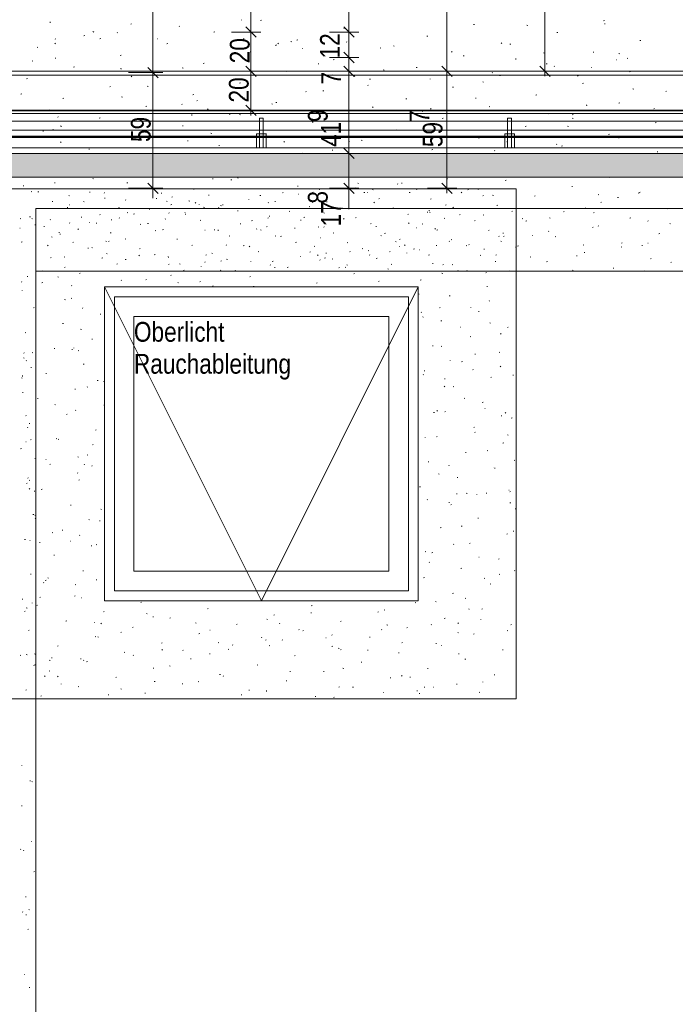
# Model space of a CAD drawing. Extents: x -743 to 300, y 62 to 1112.
# Tile 83 of 179: x -596 to -529, y 680 to 780. Entities that reach past the tile are written whole.
import ezdxf
from ezdxf.lldxf.tags import DXFTag

# ---------------------------------------------------------------- set-up
doc = ezdxf.new("R2010")
doc.units = 0
doc.layers.get('0').update_dxf_attribs({"lineweight": 13})
for name, color, linetype, lineweight, true_color in [('30 -35 Decken- 1 Konstruktion-Träger- Stahlbeton', 7, 'Continuous', 13, 0x33aa00), ('30 -36 Dächer- 1 Konstruktion', 7, 'Continuous', 35, 0x6666cc), ('30 -36 Dächer- 3 Dachbeläge', 7, 'Continuous', 15, 0x9999ff), ('30 -36 Dächer- 3 Dachbeläge Gründach', 9, 'Continuous', 9, 0x808080), ('30 -36 Dächer- 4 Dachbekleidungen', 7, 'Continuous', 9, 0xccccff), ('40 -43 Lüftungsanlagen - Entrauchung', 7, 'Continuous', 9, 0xd7f2ff), ('60- 61 allgemeine Ausstattung- 4 Terrassen', 9, 'Continuous', 9, 0x808080), ('70 -72 Beschriftung- 1 Beschriftung allgemein', 7, 'Continuous', 9, 0xff6633), ('70 -76 Bemaßung- 2 Allgemein', 9, 'Continuous', 5, 0x808080)]:
    doc.layers.add(name, color=color, linetype=linetype, lineweight=lineweight, true_color=true_color)
doc.layers.add('70 -71 Achsen- 1 Gebäudeachsen', color=7, linetype='STRICHPUNKT2-A06CPV7LL0', lineweight=18)
doc.layers.add('70 -73 Bauteildarst.- 2 verdeckt 0.15', color=7, linetype='grob-A06CPV7GL0', lineweight=15)
doc.styles.get("Standard").update_dxf_attribs({"font": 'ARIALN.TTF'})
tags = doc.linetypes.add('grob-A06CPV7GL0', pattern=[14, 3, -8, 3]).pattern_tags.tags
tags[8:9] = [DXFTag(74, 4), DXFTag(75, 0), DXFTag(340, '0'), DXFTag(46, 0.0), DXFTag(50, 0.0), DXFTag(44, 0.0), DXFTag(45, 0.0)]
tags[6:7] = [DXFTag(74, 4), DXFTag(75, 0), DXFTag(340, '0'), DXFTag(46, 0.0), DXFTag(50, 0.0), DXFTag(44, 0.0), DXFTag(45, 0.0)]
tags[4:5] = [DXFTag(74, 4), DXFTag(75, 0), DXFTag(340, '0'), DXFTag(46, 0.0), DXFTag(50, 0.0), DXFTag(44, 0.0), DXFTag(45, 0.0)]
tags = doc.linetypes.add('STRICHPUNKT2-A06CPV7LL0', pattern=[12.7, 6.35, -3.175, 0, -3.175]).pattern_tags.tags
tags[10:11] = [DXFTag(74, 4), DXFTag(75, 0), DXFTag(340, '0'), DXFTag(46, 0.0), DXFTag(50, 0.0), DXFTag(44, 0.0), DXFTag(45, 0.0)]
tags[8:9] = [DXFTag(74, 4), DXFTag(75, 0), DXFTag(340, '0'), DXFTag(46, 0.0), DXFTag(50, 0.0), DXFTag(44, 0.0), DXFTag(45, 0.0)]
tags[6:7] = [DXFTag(74, 4), DXFTag(75, 0), DXFTag(340, '0'), DXFTag(46, 0.0), DXFTag(50, 0.0), DXFTag(44, 0.0), DXFTag(45, 0.0)]
tags[4:5] = [DXFTag(74, 4), DXFTag(75, 0), DXFTag(340, '0'), DXFTag(46, 0.0), DXFTag(50, 0.0), DXFTag(44, 0.0), DXFTag(45, 0.0)]

# ---------------------------------------------------------------- blocks, each defined once
blk = doc.blocks.new('Referenz-A06CPV7ML0')
at = {"layer": '30 -35 Decken- 1 Konstruktion-Träger- Stahlbeton', "color": 0, "linetype": 'grob-A06CPV7GL0', "lineweight": -2, "ltscale": 0.13}
for p, q in [((-604.85, 774.51), (-460.85, 774.51)), ((-604.85, 770.91), (-460.85, 770.91))]:
    blk.add_line(p, q, dxfattribs=at)
at = {"layer": '30 -36 Dächer- 1 Konstruktion', "color": 0, "linetype": 'Continuous', "ltscale": 0.35}
blk.add_line((76.46, 770.91), (-608.85, 770.91), dxfattribs=at)
at = {"layer": '30 -36 Dächer- 1 Konstruktion', "color": 0, "lineweight": 25}
for p, q in [((-608.85, 770.91), (76.46, 770.91)), ((76.46, 770.91), (-608.85, 770.91)), ((76.46, 770.91), (-608.85, 770.91))]:
    blk.add_line(p, q, dxfattribs=at)
at = {"layer": '30 -36 Dächer- 1 Konstruktion', "color": 0, "lineweight": 5}
for p, q in [((-608.85, 770.91), (76.46, 770.91)), ((76.46, 770.91), (-608.85, 770.91)), ((76.46, 770.91), (-608.85, 770.91))]:
    blk.add_line(p, q, dxfattribs=at)
at = {"layer": '30 -36 Dächer- 1 Konstruktion', "color": 0, "lineweight": -2}
for p, q in [((-608.85, 770.91), (76.46, 770.91)), ((76.46, 770.91), (-608.85, 770.91)), ((76.46, 770.91), (-608.85, 770.91))]:
    blk.add_line(p, q, dxfattribs=at)
at = {"layer": '30 -36 Dächer- 1 Konstruktion', "color": 0}
blk.add_line((76.46, 770.91), (-608.85, 770.91), dxfattribs=at)
at = {"layer": '30 -36 Dächer- 3 Dachbeläge', "color": 0, "linetype": 'Continuous', "ltscale": 0.15}
for p, q in [((76.46, 766.51), (-606.85, 766.51)), ((-603.05, 764.11), (76.46, 764.11))]:
    blk.add_line(p, q, dxfattribs=at)
at = {"layer": '30 -36 Dächer- 3 Dachbeläge', "color": 0, "lineweight": 9}
for p, q in [((-603.05, 764.11), (76.46, 764.11)), ((-595.16, 763.22), (-595.08, 763.24)), ((-591.91, 763.5), (-591.92, 763.57)), ((-588.06, 763.97), (-587.99, 763.94)), ((-584.56, 763.52), (-584.48, 763.54)), ((-575.79, 763.89), (-575.8, 763.97)), ((-573.95, 763.83), (-573.87, 763.85)), ((-573.27, 764.05), (-573.2, 764.02)), ((-567.17, 763.18), (-567.09, 763.2)), ((-561.01, 763.48), (-560.94, 763.45)), ((-556.92, 763.4), (-556.95, 763.42)), ((-556.56, 763.48), (-556.48, 763.5)), ((-551.86, 763.91), (-551.88, 763.94)), ((-545.96, 763.78), (-545.88, 763.8)), ((-539.17, 763.14), (-539.09, 763.15)), ((-535.35, 764.09), (-535.27, 764.11)), ((-594.28, 762.64), (-594.34, 762.6)), ((-593.64, 762.6), (-593.56, 762.62)), ((-590.5, 762.25), (-590.43, 762.22)), ((-588.38, 762.57), (-588.3, 762.59)), ((-586.85, 762.54), (-586.9, 762.48)), ((-583.03, 762.91), (-583.01, 762.91)), ((-581.05, 762.44), (-581.05, 762.51)), ((-577.77, 762.87), (-577.69, 762.89)), ((-576.25, 762.26), (-576.17, 762.28)), ((-570.99, 762.23), (-570.91, 762.24)), ((-568.63, 762.56), (-568.69, 762.5)), ((-567.05, 762.36), (-567.08, 762.39)), ((-565.64, 762.56), (-565.57, 762.58)), ((-564.93, 762.83), (-564.94, 762.9)), ((-561.99, 762.88), (-562.01, 762.91)), ((-561.28, 763.01), (-561.2, 762.98)), ((-560.38, 762.53), (-560.3, 762.55)), ((-560, 762.53), (-560.02, 762.56)), ((-559.51, 762.86), (-559.44, 762.83)), ((-555.76, 762.56), (-555.68, 762.54)), ((-555.04, 762.86), (-554.96, 762.88)), ((-550.41, 762.58), (-550.47, 762.52)), ((-549.78, 762.83), (-549.7, 762.85)), ((-548.75, 762.9), (-548.67, 762.87)), ((-548.25, 762.21), (-548.18, 762.23)), ((-547.25, 762.28), (-547.17, 762.25)), ((-542.99, 762.18), (-542.91, 762.2)), ((-536.48, 762.33), (-536.41, 762.3)), ((-532.39, 762.49), (-532.31, 762.51)), ((-532.2, 762.59), (-532.25, 762.54)), ((-592.2, 761.62), (-592.12, 761.64)), ((-590.46, 761.28), (-590.43, 761.28)), ((-589, 761.63), (-588.93, 761.6)), ((-586.85, 761.95), (-586.78, 761.97)), ((-584.71, 761.78), (-584.69, 761.75)), ((-581.59, 761.92), (-581.51, 761.94)), ((-580.53, 761.66), (-580.46, 761.64)), ((-580.07, 761.3), (-579.99, 761.32)), ((-579.93, 762.11), (-580, 762.06)), ((-578.24, 761.68), (-578.16, 761.65)), ((-577.53, 761.53), (-577.59, 761.47)), ((-577.18, 761.32), (-577.21, 761.35)), ((-575.01, 761.22), (-574.93, 761.2)), ((-574.81, 761.27), (-574.73, 761.29)), ((-572.12, 761.84), (-572.14, 761.87)), ((-570.13, 761.49), (-570.15, 761.52)), ((-569.46, 761.61), (-569.39, 761.63)), ((-565.59, 761.57), (-565.65, 761.53)), ((-565.06, 762.01), (-565.09, 762.04)), ((-564.2, 761.58), (-564.12, 761.6)), ((-559.31, 761.55), (-559.37, 761.49)), ((-558.86, 761.91), (-558.78, 761.93)), ((-553.6, 761.88), (-553.52, 761.9)), ((-552.07, 761.26), (-552, 761.28)), ((-546.81, 761.23), (-546.73, 761.25)), ((-536.21, 761.53), (-536.13, 761.55)), ((-534.5, 762.05), (-534.42, 762.02)), ((-590.67, 761), (-590.6, 761.02)), ((-587.31, 760.28), (-587.34, 760.31)), ((-585.41, 760.97), (-585.33, 760.99)), ((-584.46, 760.51), (-584.53, 760.46)), ((-583.89, 760.35), (-583.81, 760.37)), ((-582.25, 760.8), (-582.27, 760.83)), ((-580.26, 760.45), (-580.28, 760.48)), ((-578.65, 760.5), (-578.62, 760.5)), ((-578.63, 760.32), (-578.55, 760.34)), ((-576.74, 761.06), (-576.66, 761.03)), ((-575.19, 760.97), (-575.22, 761)), ((-573.28, 760.66), (-573.21, 760.67)), ((-570.01, 760.11), (-570.02, 760.18)), ((-568.02, 760.62), (-567.94, 760.64)), ((-565.97, 761.1), (-565.9, 761.07)), ((-564.47, 760.48), (-564.4, 760.45)), ((-562.68, 760.96), (-562.6, 760.98)), ((-557.42, 760.93), (-557.34, 760.95)), ((-555.89, 760.31), (-555.82, 760.33)), ((-553.9, 760.5), (-553.9, 760.57)), ((-553.75, 760.71), (-553.67, 760.68)), ((-553.71, 760.53), (-553.64, 760.5)), ((-551.24, 761.04), (-551.31, 760.99)), ((-550.63, 760.28), (-550.55, 760.3)), ((-548.23, 760.26), (-548.15, 760.24)), ((-545.29, 760.61), (-545.21, 760.63)), ((-540.03, 760.58), (-539.95, 760.6)), ((-537.78, 760.89), (-537.79, 760.97)), ((-536.9, 760.5), (-536.96, 760.46)), ((-529.42, 760.88), (-529.34, 760.9)), ((-595.46, 759.88), (-595.39, 759.85)), ((-594.49, 760.05), (-594.42, 760.07)), ((-594.26, 759.88), (-594.19, 759.86)), ((-593.96, 759.26), (-593.89, 759.23)), ((-592.38, 759.76), (-592.4, 759.79)), ((-590.39, 759.41), (-590.41, 759.44)), ((-589.23, 760.02), (-589.15, 760.04)), ((-588.43, 759.47), (-588.4, 759.47)), ((-587.71, 759.4), (-587.63, 759.42)), ((-586.13, 759.72), (-586.13, 759.79)), ((-585.32, 759.93), (-585.35, 759.96)), ((-583.2, 759.3), (-583.13, 759.27)), ((-582.45, 759.37), (-582.37, 759.39)), ((-580.62, 759.86), (-580.67, 759.81)), ((-577.1, 759.7), (-577.03, 759.72)), ((-573, 759.36), (-572.93, 759.34)), ((-571.84, 759.67), (-571.76, 759.69)), ((-570.12, 759.97), (-570.18, 759.93)), ((-566.84, 759.72), (-566.8, 759.72)), ((-566.5, 760.01), (-566.42, 760.03)), ((-562.4, 759.88), (-562.46, 759.83)), ((-561.24, 759.97), (-561.16, 759.99)), ((-559.71, 759.36), (-559.64, 759.38)), ((-555.77, 759.44), (-555.84, 759.39)), ((-554.45, 759.33), (-554.37, 759.34)), ((-552.21, 759.91), (-552.14, 759.88)), ((-549.11, 759.66), (-549.03, 759.68)), ((-544.18, 759.9), (-544.24, 759.85)), ((-543.85, 759.63), (-543.77, 759.65)), ((-541.45, 759.95), (-541.37, 759.93)), ((-533.24, 759.93), (-533.16, 759.95)), ((-531.39, 759.62), (-531.42, 759.65)), ((-529.18, 759.38), (-529.11, 759.35)), ((-595.45, 758.89), (-595.48, 758.92)), ((-593.05, 759.06), (-592.97, 759.08)), ((-591.53, 758.45), (-591.45, 758.47)), ((-591.38, 758.26), (-591.39, 758.33)), ((-589.52, 758.83), (-589.58, 758.78)), ((-586.27, 758.42), (-586.19, 758.43)), ((-581.7, 758.68), (-581.63, 758.65)), ((-580.92, 758.75), (-580.85, 758.77)), ((-576.62, 758.69), (-576.59, 758.69)), ((-575.66, 758.72), (-575.58, 758.74)), ((-575.26, 758.65), (-575.27, 758.72)), ((-571.3, 758.85), (-571.36, 758.8)), ((-570.94, 758.73), (-570.86, 758.7)), ((-570.32, 759.05), (-570.24, 759.07)), ((-567.48, 758.92), (-567.4, 758.9)), ((-565.06, 759.02), (-564.98, 759.04)), ((-564.46, 759.05), (-564.44, 759.02)), ((-563.53, 758.4), (-563.46, 758.42)), ((-559.15, 759.04), (-559.15, 759.11)), ((-558.67, 758.15), (-558.6, 758.12)), ((-558.27, 758.37), (-558.19, 758.39)), ((-555.03, 758.94), (-554.99, 758.94)), ((-553.08, 758.87), (-553.14, 758.82)), ((-552.93, 758.71), (-552.85, 758.73)), ((-547.67, 758.68), (-547.59, 758.7)), ((-546.22, 758.4), (-546.14, 758.38)), ((-543.22, 758.16), (-543.18, 758.16)), ((-541.52, 758.58), (-541.55, 758.61)), ((-537.06, 758.98), (-536.98, 759)), ((-536.46, 759.1), (-536.48, 759.13)), ((-530.28, 758.33), (-530.2, 758.35)), ((-595.35, 757.49), (-595.27, 757.51)), ((-592.6, 757.17), (-592.66, 757.11)), ((-592.26, 758.02), (-592.18, 758)), ((-590.09, 757.46), (-590.01, 757.48)), ((-586.73, 757.58), (-586.66, 757.55)), ((-586.38, 757.59), (-586.45, 757.55)), ((-584.74, 757.8), (-584.67, 757.82)), ((-579.48, 757.77), (-579.4, 757.79)), ((-577.96, 757.15), (-577.88, 757.17)), ((-574.39, 757.19), (-574.45, 757.13)), ((-574.14, 758.1), (-574.06, 758.12)), ((-572.7, 757.12), (-572.62, 757.14)), ((-569.43, 758.11), (-569.36, 758.08)), ((-568.88, 758.07), (-568.8, 758.09)), ((-567.35, 757.45), (-567.28, 757.47)), ((-564.81, 757.91), (-564.78, 757.91)), ((-562.09, 757.42), (-562.01, 757.44)), ((-557.17, 757.53), (-557.1, 757.5)), ((-556.75, 757.76), (-556.67, 757.77)), ((-556.17, 757.21), (-556.23, 757.15)), ((-553, 757.13), (-552.96, 757.13)), ((-551.65, 757.54), (-551.68, 757.57)), ((-551.49, 757.72), (-551.41, 757.74)), ((-549.66, 757.2), (-549.69, 757.23)), ((-546.59, 758.06), (-546.61, 758.09)), ((-546.41, 757.58), (-546.34, 757.55)), ((-546.14, 758.06), (-546.07, 758.08)), ((-540.88, 758.03), (-540.8, 758.05)), ((-537.95, 757.22), (-538.01, 757.17)), ((-534.1, 757.38), (-534.02, 757.4)), ((-532, 757.11), (-532, 757.18)), ((-531.41, 757.38), (-531.37, 757.38)), ((-593.91, 756.51), (-593.83, 756.53)), ((-588.56, 756.85), (-588.49, 756.86)), ((-588.16, 756.93), (-588.09, 756.9)), ((-586.66, 756.31), (-586.59, 756.28)), ((-583.29, 756.16), (-583.35, 756.1)), ((-583.3, 756.81), (-583.22, 756.83)), ((-581.78, 756.2), (-581.7, 756.22)), ((-576.52, 756.16), (-576.44, 756.18)), ((-575.9, 756.35), (-575.83, 756.32)), ((-572.04, 757.06), (-572.1, 757.01)), ((-571.17, 756.5), (-571.1, 756.52)), ((-565.91, 756.47), (-565.83, 756.49)), ((-565.47, 757.06), (-565.4, 757.04)), ((-565.07, 756.18), (-565.13, 756.12)), ((-564.23, 756.33), (-564.23, 756.4)), ((-561.78, 756.5), (-561.81, 756.53)), ((-560.57, 756.8), (-560.49, 756.82)), ((-559.95, 756.62), (-559.87, 756.6)), ((-559.79, 756.16), (-559.82, 756.19)), ((-557.69, 756.52), (-557.76, 756.48)), ((-556.72, 757.02), (-556.74, 757.05)), ((-556.01, 756.38), (-556, 756.35)), ((-555.31, 756.77), (-555.23, 756.79)), ((-554.73, 756.68), (-554.75, 756.71)), ((-553.78, 756.15), (-553.71, 756.17)), ((-549.96, 757.11), (-549.89, 757.13)), ((-548.52, 756.12), (-548.45, 756.14)), ((-548.11, 756.72), (-548.12, 756.79)), ((-546.85, 756.2), (-546.91, 756.14)), ((-544.91, 756.96), (-544.85, 756.93)), ((-544.7, 757.07), (-544.62, 757.09)), ((-537.92, 756.43), (-537.84, 756.44)), ((-534.15, 757.01), (-534.07, 756.98)), ((-592.38, 755.89), (-592.31, 755.91)), ((-590.91, 755.99), (-590.98, 755.95)), ((-587.12, 755.86), (-587.04, 755.88)), ((-585.6, 755.24), (-585.52, 755.26)), ((-584.73, 755.72), (-584.65, 755.7)), ((-580.34, 755.93), (-580.35, 756)), ((-580.34, 755.21), (-580.26, 755.23)), ((-579.2, 755.28), (-579.13, 755.25)), ((-576.57, 755.46), (-576.63, 755.41)), ((-574.99, 755.55), (-574.92, 755.57)), ((-574.4, 755.73), (-574.32, 755.7)), ((-571.91, 755.47), (-571.94, 755.5)), ((-569.92, 755.12), (-569.95, 755.15)), ((-569.73, 755.52), (-569.65, 755.53)), ((-566.85, 755.99), (-566.87, 756.01)), ((-564.86, 755.64), (-564.88, 755.67)), ((-564.39, 755.85), (-564.31, 755.87)), ((-563.64, 755.78), (-563.56, 755.75)), ((-562.13, 755.16), (-562.06, 755.13)), ((-559.13, 755.82), (-559.05, 755.84)), ((-557.6, 755.2), (-557.53, 755.22)), ((-553.36, 755.26), (-553.37, 755.33)), ((-552.34, 755.17), (-552.27, 755.19)), ((-551.37, 755.2), (-551.3, 755.18)), ((-547, 755.5), (-546.92, 755.52)), ((-543.35, 755.99), (-543.41, 755.94)), ((-541.74, 755.47), (-541.66, 755.49)), ((-538.69, 756.1), (-538.61, 756.08)), ((-531.13, 755.78), (-531.06, 755.8)), ((-529, 755.45), (-529.06, 755.41)), ((76.46, 754.51), (-593.85, 754.51)), ((-593.85, 754.51), (-593.85, 223.71)), ((-593.13, 754.55), (-593.05, 754.52)), ((-590.94, 754.91), (-590.86, 754.93)), ((-589.42, 754.29), (-589.34, 754.31)), ((-585.59, 754.47), (-585.6, 754.54)), ((-578.81, 754.59), (-578.74, 754.61)), ((-576.98, 754.95), (-577, 754.98)), ((-574.99, 754.6), (-575.01, 754.63)), ((-573.55, 754.56), (-573.47, 754.58)), ((-569.48, 754.87), (-569.49, 754.94)), ((-568.21, 754.9), (-568.13, 754.92)), ((-562.95, 754.87), (-562.87, 754.89)), ((-562.22, 754.92), (-562.29, 754.88)), ((-561.42, 754.25), (-561.35, 754.27)), ((-557.94, 754.76), (-557.87, 754.74)), ((-552.42, 754.32), (-552.34, 754.29)), ((-550.82, 754.55), (-550.74, 754.57)), ((-549.94, 754.53), (-549.96, 754.51)), ((-549.87, 754.58), (-549.8, 754.55)), ((-547.88, 754.39), (-547.94, 754.34)), ((-545.56, 754.52), (-545.48, 754.54)), ((-539.11, 754.63), (-539.04, 754.6)), ((-534.95, 754.82), (-534.88, 754.84)), ((-531.72, 754.55), (-531.76, 754.51)), ((-595.28, 753.46), (-595.33, 753.41)), ((-594.76, 753.96), (-594.68, 753.98)), ((-593.24, 753.34), (-593.16, 753.36)), ((-591.62, 753.93), (-591.55, 753.9)), ((-585.12, 753.56), (-585.14, 753.59)), ((-582.63, 753.64), (-582.56, 753.66)), ((-580.05, 754.08), (-580.08, 754.11)), ((-579.36, 753.36), (-579.29, 753.33)), ((-577.06, 753.48), (-577.12, 753.43)), ((-572.03, 753.95), (-571.95, 753.96)), ((-565.24, 753.3), (-565.17, 753.32)), ((-558.84, 753.5), (-558.9, 753.45)), ((-554.64, 753.6), (-554.56, 753.62)), ((-595.25, 752.52), (-595.27, 752.55)), ((-590.18, 753.04), (-590.21, 753.07)), ((-575.85, 752.99), (-575.77, 753.01)), ((-571.67, 752.97), (-571.6, 752.95)), ((-554.83, 752.21), (-554.76, 752.18)), ((-547.85, 752.95), (-547.78, 752.97)), ((-590.92, 751.63), (-590.85, 751.61)), ((-590.27, 751.74), (-590.2, 751.76)), ((-551.67, 752), (-551.6, 752.02)), ((-547.58, 751.47), (-547.59, 751.54)), ((-544.89, 752.01), (-544.85, 752)), ((-544.89, 751.35), (-544.85, 751.36)), ((-594.09, 750.78), (-594.02, 750.8)), ((-589.05, 750.79), (-589.11, 750.73)), ((-587.31, 750.14), (-587.23, 750.15)), ((-554.52, 750.31), (-554.55, 750.34)), ((-552.61, 750.83), (-552.67, 750.77)), ((-549.46, 750.83), (-549.48, 750.86)), ((-548.71, 750.4), (-548.63, 750.42)), ((-591.13, 749.18), (-591.05, 749.2)), ((-554.33, 749.87), (-554.39, 749.83)), ((-552.53, 749.44), (-552.45, 749.46)), ((-547.53, 749.26), (-547.46, 749.23)), ((-594.95, 748.23), (-594.87, 748.25)), ((-589.29, 748.61), (-589.21, 748.58)), ((-550.53, 748.82), (-550.5, 748.82)), ((-546.38, 748.15), (-546.44, 748.1)), ((-545.74, 748.79), (-545.67, 748.81)), ((-588.16, 747.58), (-588.09, 747.6)), ((-549.56, 747.84), (-549.49, 747.86)), ((-595.04, 746.15), (-595.07, 746.18)), ((-594.25, 746.23), (-594.18, 746.2)), ((-591.98, 746.63), (-591.91, 746.65)), ((-590.14, 746.51), (-590.15, 746.58)), ((-589.98, 746.67), (-590, 746.7)), ((-589.47, 746.43), (-589.53, 746.38)), ((-553.38, 746.89), (-553.31, 746.91)), ((-552.5, 746.88), (-552.42, 746.85)), ((-546.6, 746.24), (-546.52, 746.26)), ((-595.12, 745.68), (-595.04, 745.66)), ((-594.81, 745.42), (-594.86, 745.36)), ((-551.59, 745.43), (-551.58, 745.4)), ((-550.42, 745.29), (-550.34, 745.31)), ((-549.08, 746.07), (-549.01, 746.04)), ((-594.36, 744.69), (-594.29, 744.71)), ((-592.84, 744.08), (-592.76, 744.09)), ((-589.02, 745.03), (-588.94, 745.05)), ((-554.24, 744.34), (-554.16, 744.36)), ((-549.25, 744.46), (-549.28, 744.48)), ((-546.43, 744.82), (-546.5, 744.78)), ((-595.31, 743.63), (-595.27, 743.62)), ((-595.22, 743.79), (-595.23, 743.87)), ((-587.59, 743.38), (-587.51, 743.36)), ((-586.95, 743.28), (-586.88, 743.25)), ((-554.32, 743.94), (-554.35, 743.97)), ((-552.13, 743.51), (-552.14, 743.58)), ((-547.45, 743.69), (-547.38, 743.71)), ((-545.2, 743.93), (-545.12, 743.9)), ((-595.22, 742.14), (-595.14, 742.16)), ((-589.87, 742.47), (-589.8, 742.49)), ((-588.58, 742.74), (-588.63, 742.69)), ((-552.14, 742.78), (-552.2, 742.73)), ((-551.28, 742.73), (-551.2, 742.75)), ((-593.69, 741.52), (-593.62, 741.54)), ((-550.16, 741.56), (-550.09, 741.53)), ((-548.31, 741.13), (-548.23, 741.15)), ((-591.91, 740.91), (-591.84, 740.88)), ((-589.77, 740.3), (-589.8, 740.33)), ((-586.91, 740.87), (-586.85, 740.89)), ((-553.28, 740.12), (-553.2, 740.1)), ((-552.88, 740.31), (-552.95, 740.26)), ((-552.13, 740.18), (-552.05, 740.2)), ((-548.06, 740.51), (-548.03, 740.51)), ((-545.91, 740.11), (-545.97, 740.05)), ((-594.84, 739.78), (-594.87, 739.81)), ((-590.73, 739.92), (-590.65, 739.94)), ((-546.35, 739.73), (-546.35, 739.8)), ((-545.35, 739.53), (-545.27, 739.55)), ((-594.69, 738.55), (-594.7, 738.62)), ((-594.55, 738.97), (-594.47, 738.99)), ((-587.77, 738.32), (-587.69, 738.34)), ((-549.17, 738.58), (-549.09, 738.6)), ((-549.05, 738.08), (-549.08, 738.11)), ((-594.87, 737.13), (-594.84, 737.12)), ((-594.34, 737.37), (-594.39, 737.32)), ((-591.78, 737.44), (-591.71, 737.41)), ((-591.59, 737.37), (-591.51, 737.38)), ((-554.12, 737.56), (-554.14, 737.59)), ((-552.99, 737.63), (-552.91, 737.65)), ((-545.75, 737.82), (-545.67, 737.8)), ((-595.41, 736.41), (-595.33, 736.43)), ((-588.02, 736.86), (-588.09, 736.81)), ((-550.02, 736.02), (-549.94, 736.04)), ((-547.82, 736.23), (-547.75, 736.2)), ((-546.2, 736.98), (-546.12, 737)), ((-593.96, 735.43), (-593.89, 735.45)), ((-592.84, 735.31), (-592.81, 735.31)), ((-589.57, 735.58), (-589.5, 735.55)), ((-588.62, 735.76), (-588.54, 735.78)), ((-553.84, 735.07), (-553.76, 735.09)), ((-544.99, 735.25), (-545.05, 735.21)), ((-592.44, 734.81), (-592.36, 734.83)), ((-588.91, 734.77), (-588.92, 734.84)), ((-588.11, 734.7), (-588.16, 734.64)), ((-551.67, 734.74), (-551.73, 734.68)), ((-547.16, 734.48), (-547.15, 734.45)), ((-547.06, 734.42), (-546.98, 734.44)), ((-594.64, 733.41), (-594.66, 733.44)), ((-594.54, 733.21), (-594.46, 733.18)), ((-589.57, 733.93), (-589.6, 733.96)), ((-589.48, 733.21), (-589.4, 733.23)), ((-552.78, 733.86), (-552.71, 733.83)), ((-550.88, 733.47), (-550.8, 733.49)), ((-594.82, 732.88), (-594.74, 732.89)), ((-594.47, 732.34), (-594.54, 732.3)), ((-593.99, 732.05), (-594, 732.12)), ((-593.3, 732.26), (-593.22, 732.28)), ((-554.7, 732.52), (-554.62, 732.54)), ((-545.6, 732.2), (-545.56, 732.2)), ((-545.44, 732.06), (-545.5, 732.01)), ((-553.91, 731.19), (-553.94, 731.22)), ((-550.9, 731.77), (-550.9, 731.84)), ((-549.94, 731.87), (-549.86, 731.85)), ((-548.85, 731.71), (-548.87, 731.74)), ((-547.91, 731.87), (-547.83, 731.89)), ((-590.33, 730.66), (-590.25, 730.67)), ((-587.24, 730.26), (-587.16, 730.23)), ((-551.73, 730.92), (-551.65, 730.94)), ((-551.44, 730.74), (-551.5, 730.69)), ((-545.48, 730.91), (-545.41, 730.88)), ((-544.95, 730.27), (-544.87, 730.29)), ((-594.15, 729.7), (-594.07, 729.72)), ((-593.97, 729.63), (-593.89, 729.61)), ((-593.87, 729.33), (-593.92, 729.27)), ((-588.44, 729.19), (-588.37, 729.16)), ((-587.37, 729.05), (-587.29, 729.07)), ((-548.77, 729.32), (-548.69, 729.33)), ((-591.19, 728.1), (-591.11, 728.12)), ((-552.59, 728.36), (-552.51, 728.38)), ((-550.45, 728.53), (-550.37, 728.5)), ((-545.11, 727.98), (-545.12, 728.05)), ((-595.01, 727.15), (-594.93, 727.17)), ((-594.43, 727.04), (-594.46, 727.07)), ((-592.2, 727.88), (-592.13, 727.85)), ((-590.37, 727), (-590.34, 727)), ((-589.37, 727.56), (-589.39, 727.59)), ((-545.8, 727.71), (-545.73, 727.73)), ((-593.46, 726.8), (-593.46, 726.88)), ((-588.22, 726.5), (-588.14, 726.52)), ((-587.64, 726.65), (-587.69, 726.6)), ((-551.2, 726.69), (-551.26, 726.64)), ((-549.62, 726.76), (-549.55, 726.78)), ((-592.04, 725.55), (-591.97, 725.57)), ((-554.13, 725.92), (-554.06, 725.9)), ((-553.44, 725.81), (-553.37, 725.83)), ((-548.64, 725.34), (-548.67, 725.37)), ((-546.66, 725.16), (-546.58, 725.18)), ((-553.71, 724.82), (-553.73, 724.85)), ((-550.48, 724.21), (-550.4, 724.23)), ((-544.97, 724.01), (-545.03, 723.96)), ((-594.42, 723.61), (-594.34, 723.63)), ((-592.9, 722.99), (-592.82, 723.01)), ((-592.64, 723.24), (-592.56, 723.22)), ((-589.08, 723.95), (-589, 723.97)), ((-587.67, 723.02), (-587.68, 723.09)), ((-554.3, 723.25), (-554.22, 723.27)), ((-548.11, 723.21), (-548.04, 723.18)), ((-546.6, 723.62), (-546.53, 723.6)), ((-593.03, 722.77), (-593.09, 722.73)), ((-589.86, 722.56), (-589.79, 722.53)), ((-547.51, 722.61), (-547.44, 722.62)), ((-595.27, 721.06), (-595.2, 721.08)), ((-593.39, 721.28), (-593.45, 721.23)), ((-589.93, 721.39), (-589.86, 721.41)), ((-589.16, 721.19), (-589.19, 721.22)), ((-551.33, 721.65), (-551.26, 721.67)), ((-549.99, 721.17), (-550.06, 721.13)), ((-594.83, 720.18), (-594.75, 720.15)), ((-594.23, 720.67), (-594.25, 720.7)), ((-593.75, 720.44), (-593.68, 720.46)), ((-583.15, 720.74), (-583.07, 720.76)), ((-576.36, 720.09), (-576.29, 720.11)), ((-565.76, 720.4), (-565.68, 720.42)), ((-558.32, 719.98), (-558.25, 719.96)), ((-555.15, 720.7), (-555.08, 720.72)), ((-553.07, 720.83), (-553, 720.8)), ((-549.66, 720.02), (-549.67, 720.09)), ((-548.37, 720.05), (-548.29, 720.07)), ((-594.95, 719.86), (-595.01, 719.81)), ((-586.97, 719.79), (-586.89, 719.81)), ((-582.56, 719.61), (-582.49, 719.58)), ((-581.89, 719.24), (-581.9, 719.31)), ((-580.18, 719.14), (-580.11, 719.16)), ((-570.3, 719.03), (-570.22, 719)), ((-569.58, 719.44), (-569.5, 719.46)), ((-565.78, 719.63), (-565.78, 719.7)), ((-558.97, 719.75), (-558.9, 719.77)), ((-552.19, 719.1), (-552.11, 719.12)), ((-548.44, 718.97), (-548.47, 719)), ((-590.79, 718.84), (-590.71, 718.86)), ((-587.91, 718.69), (-587.87, 718.69)), ((-587.17, 718.61), (-587.22, 718.55)), ((-584, 718.19), (-583.93, 718.21)), ((-577.58, 718.64), (-577.5, 718.61)), ((-573.4, 718.49), (-573.32, 718.51)), ((-568.95, 718.63), (-569.01, 718.57)), ((-567.01, 717.98), (-567, 717.94)), ((-562.79, 718.8), (-562.72, 718.81)), ((-558.03, 718.46), (-557.96, 718.43)), ((-556.01, 718.15), (-555.93, 718.17)), ((-553.5, 718.45), (-553.53, 718.48)), ((-550.73, 718.64), (-550.79, 718.59)), ((-545.4, 718.45), (-545.33, 718.47)), ((-594.61, 717.89), (-594.53, 717.9)), ((-587.82, 717.24), (-587.75, 717.26)), ((-587.52, 717.23), (-587.45, 717.2)), ((-585.13, 717.72), (-585.2, 717.68)), ((-577.22, 717.54), (-577.14, 717.56)), ((-576.09, 717.91), (-576.06, 717.91)), ((-570.79, 717.19), (-570.85, 717.14)), ((-566.61, 717.84), (-566.54, 717.86)), ((-564.28, 717.13), (-564.25, 717.13)), ((-563.63, 717.41), (-563.66, 717.44)), ((-559.83, 717.19), (-559.75, 717.21)), ((-558.57, 717.93), (-558.6, 717.96)), ((-550.8, 717.68), (-550.72, 717.65)), ((-549.22, 717.5), (-549.15, 717.52)), ((-545.77, 717.88), (-545.7, 717.85)), ((-591.64, 716.28), (-591.57, 716.3)), ((-581.04, 716.59), (-580.96, 716.61)), ((-575.26, 716.66), (-575.19, 716.63)), ((-574.25, 715.94), (-574.18, 715.96)), ((-573.76, 716.37), (-573.79, 716.4)), ((-570.43, 716.89), (-570.36, 716.91)), ((-570.05, 716.33), (-569.97, 716.31)), ((-568.7, 716.89), (-568.73, 716.92)), ((-563.65, 716.24), (-563.57, 716.26)), ((-563, 716.08), (-562.92, 716.05)), ((-556.44, 716.65), (-556.51, 716.61)), ((-553.04, 716.54), (-552.97, 716.56)), ((-552.47, 716.35), (-552.44, 716.35)), ((-595.46, 715.33), (-595.39, 715.35)), ((-594.83, 715.43), (-594.75, 715.41)), ((-593.99, 715.48), (-593.92, 715.45)), ((-592.22, 715.06), (-592.23, 715.13)), ((-589.3, 714.99), (-589.23, 714.97)), ((-584.86, 715.63), (-584.78, 715.65)), ((-583.89, 715.33), (-583.92, 715.36)), ((-580.94, 715.93), (-580.99, 715.88)), ((-578.83, 715.85), (-578.86, 715.88)), ((-578.07, 714.99), (-578, 715)), ((-576.11, 715.45), (-576.12, 715.52)), ((-567.47, 715.29), (-567.39, 715.31)), ((-562.72, 715.95), (-562.78, 715.9)), ((-559.99, 715.84), (-560, 715.91)), ((-556.86, 715.59), (-556.79, 715.61)), ((-550.73, 715.51), (-550.66, 715.48)), ((-550.08, 714.94), (-550, 714.96)), ((-546.26, 715.9), (-546.18, 715.91)), ((-594.02, 714.3), (-594.05, 714.33)), ((-594.02, 714.35), (-593.94, 714.37)), ((-592.49, 714.86), (-592.41, 714.83)), ((-588.96, 714.82), (-588.99, 714.84)), ((-588.68, 714.68), (-588.6, 714.7)), ((-581.89, 714.03), (-581.82, 714.05)), ((-580.22, 714.28), (-580.15, 714.25)), ((-571.29, 714.34), (-571.21, 714.36)), ((-562.52, 714.03), (-562.44, 714.01)), ((-560.68, 714.64), (-560.61, 714.66)), ((-553.9, 713.99), (-553.82, 714.01)), ((-592.92, 713.24), (-592.98, 713.18)), ((-592.5, 713.73), (-592.42, 713.75)), ((-591.58, 713.21), (-591.65, 713.16)), ((-585.71, 713.08), (-585.64, 713.1)), ((-575.11, 713.38), (-575.03, 713.4)), ((-574.71, 713.26), (-574.76, 713.2)), ((-567.96, 713.71), (-567.89, 713.68)), ((-564.5, 713.69), (-564.43, 713.71)), ((-557.72, 713.04), (-557.64, 713.06)), ((-556.49, 713.27), (-556.55, 713.22)), ((-555.7, 713.13), (-555.62, 713.1)), ((-547.11, 713.34), (-547.04, 713.36)), ((-591.28, 712.42), (-591.27, 712.39)), ((-589.53, 712.13), (-589.46, 712.15)), ((-581.77, 712.69), (-581.7, 712.67)), ((-578.93, 712.43), (-578.85, 712.45)), ((-577.24, 712.67), (-577.3, 712.63)), ((-568.32, 712.74), (-568.25, 712.75)), ((-562.89, 712.14), (-562.96, 712.09)), ((-561.54, 712.09), (-561.46, 712.1)), ((-554.21, 712.06), (-554.22, 712.13)), ((-553.3, 712.08), (-553.33, 712.11)), ((-550.93, 712.39), (-550.86, 712.41)), ((-548.24, 712.6), (-548.26, 712.63)), ((-594.88, 711.79), (-594.8, 711.81)), ((-593.35, 711.18), (-593.28, 711.2)), ((-586.44, 711.27), (-586.45, 711.34)), ((-585.19, 711.91), (-585.11, 711.88)), ((-582.75, 711.48), (-582.67, 711.5)), ((-572.92, 711.33), (-572.85, 711.3)), ((-572.14, 711.78), (-572.07, 711.8)), ((-570.32, 711.67), (-570.33, 711.74)), ((-565.36, 711.13), (-565.28, 711.15)), ((-563.43, 711.04), (-563.46, 711.07)), ((-558.37, 711.56), (-558.39, 711.59)), ((-554.99, 711.73), (-554.91, 711.71)), ((-554.75, 711.44), (-554.68, 711.46)), ((-548.55, 711.6), (-548.61, 711.56)), ((-595.3, 704.14), (-595.28, 704.11)), ((-594.48, 702.53), (-594.4, 702.55)), ((-594.28, 702.46), (-594.2, 702.43)), ((-595.33, 699.98), (-595.26, 699.99)), ((-594.34, 696.35), (-594.31, 696.34)), ((-595.4, 695.53), (-595.43, 695.56)), ((-595.07, 695.48), (-595.13, 695.42)), ((-594.08, 693.27), (-594, 693.29)), ((-594.93, 690.71), (-594.86, 690.73)), ((-595.2, 689.16), (-595.23, 689.19)), ((-594.83, 688.85), (-594.84, 688.92)), ((-594.56, 689.43), (-594.49, 689.4)), ((-594.6, 687.43), (-594.66, 687.38)), ((-595, 682.79), (-595.02, 682.82)), ((-594.53, 681.45), (-594.46, 681.47))]:
    blk.add_line(p, q, dxfattribs=at)
at = {"layer": '30 -36 Dächer- 3 Dachbeläge', "color": 0, "linetype": 'Continuous', "lineweight": 9, "ltscale": 0.13}
for p, q in [((-544.85, 762.91), (-596.85, 762.91)), ((-544.85, 710.91), (-544.85, 762.91)), ((-586.85, 720.91), (-586.85, 752.91)), ((-586.85, 752.91), (-554.85, 752.91)), ((-554.85, 752.91), (-554.85, 720.91)), ((-554.85, 720.91), (-586.85, 720.91)), ((-596.85, 710.91), (-544.85, 710.91))]:
    blk.add_line(p, q, dxfattribs=at)
at = {"layer": '30 -36 Dächer- 3 Dachbeläge', "color": 0, "lineweight": 0}
for points in [[(-603.05, 764.11), (-603.05, 766.51), (76.46, 765.16)], [(76.46, 765.16), (-603.05, 766.51), (76.46, 766.51)], [(-603.05, 764.11), (76.46, 765.16), (76.46, 764.11)]]:
    blk.add_solid(points, dxfattribs=at)
at = {"layer": '30 -36 Dächer- 3 Dachbeläge Gründach', "color": 0, "linetype": 'Continuous', "ltscale": 0.13}
for p, q in [((76.46, 760.91), (-593.85, 760.91)), ((-593.85, 760.91), (-593.85, 223.71))]:
    blk.add_line(p, q, dxfattribs=at)
at = {"layer": '30 -36 Dächer- 4 Dachbekleidungen', "color": 0, "linetype": 'Continuous', "ltscale": 0.13}
for p, q in [((-600.45, 770.61), (76.46, 770.61)), ((76.46, 769.81), (-600.45, 769.81)), ((-570.65, 770.11), (-571.05, 770.11)), ((-571.05, 770.11), (-571.05, 768.51)), ((-570.65, 768.51), (-570.65, 770.11)), ((-545.32, 770.11), (-545.72, 770.11)), ((-545.72, 770.11), (-545.72, 768.51)), ((-545.32, 768.51), (-545.32, 770.11)), ((-600.45, 768.91), (76.46, 768.91)), ((-571.05, 768.51), (-571.35, 768.51)), ((-571.35, 768.51), (-571.35, 767.11)), ((-571.05, 767.11), (-571.05, 768.51)), ((-571.05, 768.51), (-570.65, 768.51)), ((-570.65, 768.51), (-570.65, 767.11)), ((-570.65, 768.51), (-570.35, 768.51)), ((-570.35, 768.51), (-570.35, 767.11)), ((-545.72, 768.51), (-546.02, 768.51)), ((-546.02, 768.51), (-546.02, 767.11)), ((-545.72, 767.11), (-545.72, 768.51)), ((-545.72, 768.51), (-545.32, 768.51)), ((-545.32, 768.51), (-545.32, 767.11)), ((-545.32, 768.51), (-545.02, 768.51)), ((-545.02, 768.51), (-545.02, 767.11)), ((76.46, 767.11), (-600.45, 767.11)), ((-571.35, 767.11), (-571.05, 767.11)), ((-570.65, 767.11), (-571.05, 767.11)), ((-570.35, 767.11), (-570.65, 767.11)), ((-546.02, 767.11), (-545.72, 767.11)), ((-545.32, 767.11), (-545.72, 767.11)), ((-545.02, 767.11), (-545.32, 767.11))]:
    blk.add_line(p, q, dxfattribs=at)
at = {"layer": '40 -43 Lüftungsanlagen - Entrauchung', "color": 0}
for p, q in [((-586.85, 752.91), (-554.85, 752.91)), ((-586.85, 720.91), (-586.85, 752.91)), ((-586.85, 752.91), (-570.85, 720.91)), ((-570.85, 720.91), (-554.85, 752.91)), ((-554.85, 752.91), (-554.85, 720.91)), ((-554.85, 720.91), (-586.85, 720.91))]:
    blk.add_line(p, q, dxfattribs=at)
at = {"layer": '40 -43 Lüftungsanlagen - Entrauchung', "color": 0, "linetype": 'Continuous', "ltscale": 0.13}
for p, q in [((-583.85, 749.91), (-557.85, 749.91)), ((-583.85, 723.91), (-583.85, 749.91)), ((-557.85, 749.91), (-557.85, 723.91)), ((-557.85, 723.91), (-583.85, 723.91))]:
    blk.add_line(p, q, dxfattribs=at)
at = {"layer": '60- 61 allgemeine Ausstattung- 4 Terrassen', "color": 0}
for p, q in [((-592.4, 779.86), (-592.41, 779.95)), ((-584.18, 779.72), (-584.09, 779.74)), ((-579.19, 779.47), (-579.22, 779.51)), ((-572.86, 780.12), (-572.89, 780.16)), ((-570.93, 780.09), (-570.83, 780.12)), ((-562.45, 779.28), (-562.35, 779.31)), ((-549.19, 779.66), (-549.1, 779.69)), ((-543.77, 779.61), (-543.67, 779.58)), ((-535.94, 780.04), (-535.84, 780.07)), ((-535.85, 779.76), (-535.76, 779.73)), ((-588.96, 778.52), (-588.86, 778.55)), ((-588.04, 778.95), (-587.95, 778.91)), ((-587.24, 778.26), (-587.32, 778.2)), ((-585.52, 778.82), (-585.55, 778.86)), ((-575.7, 778.9), (-575.61, 778.93)), ((-572.71, 778.23), (-572.62, 778.2)), ((-553.97, 778.47), (-553.87, 778.5)), ((-540.71, 778.85), (-540.61, 778.87)), ((-593.73, 777.33), (-593.64, 777.36)), ((-591.86, 777.76), (-591.93, 777.7)), ((-591.85, 778.17), (-591.88, 778.21)), ((-581.45, 778.21), (-581.41, 778.21)), ((-580.48, 777.71), (-580.38, 777.74)), ((-569.31, 777.59), (-569.39, 777.53)), ((-569.09, 777.79), (-569.16, 777.72)), ((-567.83, 777.93), (-567.74, 777.9)), ((-567.22, 778.09), (-567.13, 778.12)), ((-566.69, 777.24), (-566.65, 777.24)), ((-562.16, 777.92), (-562.14, 777.88)), ((-558.74, 777.28), (-558.65, 777.3)), ((-557.38, 777.51), (-557.29, 777.48)), ((-546.32, 777.81), (-546.39, 777.74)), ((-545.49, 777.66), (-545.39, 777.68)), ((-532.23, 778.04), (-532.13, 778.06)), ((-591.9, 776.25), (-591.81, 776.23)), ((-585.25, 776.52), (-585.16, 776.55)), ((-572, 776.9), (-571.9, 776.93)), ((-551.93, 776.26), (-551.88, 776.26)), ((-551.38, 776.92), (-551.46, 776.87)), ((-550.26, 776.47), (-550.16, 776.49)), ((-542.05, 776.8), (-541.96, 776.76)), ((-537, 776.85), (-536.91, 776.87)), ((-534.36, 776.73), (-534.26, 776.7)), ((-533.44, 776.25), (-533.53, 776.2)), ((-594.25, 775.98), (-594.16, 775.95)), ((-590.03, 775.33), (-589.93, 775.36)), ((-585.17, 775.13), (-585.18, 775.22)), ((-578.92, 775.26), (-578.83, 775.23)), ((-576.77, 775.71), (-576.68, 775.74)), ((-565.02, 775.62), (-565.03, 775.71)), ((-563.52, 776.09), (-563.42, 776.11)), ((-555.04, 775.28), (-554.94, 775.3)), ((-544.88, 776.11), (-544.89, 776.2)), ((-541.78, 775.66), (-541.68, 775.68)), ((-540.95, 775.41), (-540.98, 775.44)), ((-537.16, 775.29), (-537.12, 775.29)), ((-534.61, 776.06), (-534.65, 776.09)), ((-584.07, 774.42), (-584.15, 774.35)), ((-581.55, 774.52), (-581.45, 774.54)), ((-568.29, 774.9), (-568.2, 774.92)), ((-563.59, 774.55), (-563.5, 774.51)), ((-561.3, 774.44), (-561.38, 774.38)), ((-558.42, 775.05), (-558.33, 775.03)), ((-547.28, 774.76), (-547.31, 774.79)), ((-546.55, 774.47), (-546.46, 774.49)), ((-538.53, 774.47), (-538.6, 774.4)), ((-533.3, 774.85), (-533.2, 774.87)), ((-594.8, 774.14), (-594.71, 774.17)), ((-586.32, 773.33), (-586.23, 773.35)), ((-582.49, 773.38), (-582.39, 773.35)), ((-573.07, 773.71), (-572.97, 773.73)), ((-559.94, 773.46), (-559.97, 773.49)), ((-559.81, 774.09), (-559.72, 774.11)), ((-553.61, 774.11), (-553.64, 774.14)), ((-551.33, 773.28), (-551.23, 773.3)), ((-548.26, 773.83), (-548.17, 773.79)), ((-538.07, 773.66), (-537.98, 773.68)), ((-595.3, 772.61), (-595.38, 772.56)), ((-585.12, 772.3), (-585.03, 772.26)), ((-577.84, 772.52), (-577.75, 772.54)), ((-572.6, 772.16), (-572.63, 772.2)), ((-566.27, 772.81), (-566.3, 772.84)), ((-564.59, 772.9), (-564.49, 772.92)), ((-542.85, 772.47), (-542.75, 772.49)), ((-532.93, 773.11), (-532.84, 773.07)), ((-529.59, 772.84), (-529.5, 772.87)), ((-591.1, 772.14), (-591, 772.16)), ((-582.62, 771.33), (-582.52, 771.35)), ((-578.93, 771.51), (-578.97, 771.55)), ((-577.37, 771.94), (-577.45, 771.89)), ((-569.79, 771.58), (-569.7, 771.54)), ((-569.36, 771.71), (-569.27, 771.73)), ((-559.44, 771.28), (-559.52, 771.22)), ((-556.1, 772.09), (-556.01, 772.11)), ((-549.01, 772.18), (-548.92, 772.15)), ((-547.62, 771.28), (-547.53, 771.3)), ((-537.65, 771.38), (-537.66, 771.47)), ((-534.37, 771.65), (-534.27, 771.68)), ((-592.5, 770.98), (-592.48, 770.94)), ((-591.59, 770.21), (-591.63, 770.25)), ((-585.26, 770.86), (-585.3, 770.9)), ((-577.94, 770.4), (-577.95, 770.49)), ((-576.29, 771.07), (-576.36, 771.01)), ((-574.14, 770.52), (-574.04, 770.54)), ((-573.08, 770.5), (-572.98, 770.47)), ((-560.88, 770.9), (-560.78, 770.92)), ((-557.79, 770.89), (-557.8, 770.98)), ((-554.46, 770.86), (-554.37, 770.82)), ((-553.52, 771.1), (-553.59, 771.03)), ((-541.51, 770.61), (-541.59, 770.55)), ((-539.14, 770.46), (-539.05, 770.49)), ((-530.75, 771.12), (-530.82, 771.06)), ((-591.33, 769.33), (-591.23, 769.29)), ((-587.39, 770.14), (-587.3, 770.16)), ((-578.91, 769.33), (-578.82, 769.35)), ((-565.65, 769.71), (-565.56, 769.73)), ((-552.4, 770.08), (-552.3, 770.11)), ((-543.92, 769.27), (-543.82, 769.3)), ((-539.6, 769.3), (-539.5, 769.27)), ((-539.13, 770.14), (-539.04, 770.1)), ((-530.66, 769.65), (-530.57, 769.68)), ((-593.13, 768.8), (-593.09, 768.79)), ((-592.17, 768.95), (-592.07, 768.97)), ((-576, 768.61), (-575.9, 768.57)), ((-570.43, 768.51), (-570.33, 768.54)), ((-557.17, 768.89), (-557.08, 768.92)), ((-535.44, 768.46), (-535.34, 768.49)), ((-591.27, 767.71), (-591.34, 767.64)), ((-583.69, 768.14), (-583.59, 768.16)), ((-578.37, 767.82), (-578.32, 767.82)), ((-575.2, 767.32), (-575.11, 767.35)), ((-568.5, 767.73), (-568.57, 767.66)), ((-563.66, 767.62), (-563.57, 767.59)), ((-561.95, 767.7), (-561.85, 767.73)), ((-560.67, 767.89), (-560.57, 767.85)), ((-548.69, 768.08), (-548.6, 768.11)), ((-545.73, 767.75), (-545.8, 767.69)), ((-545.34, 767.17), (-545.25, 767.13)), ((-540.69, 767.44), (-540.72, 767.48)), ((-540.21, 767.27), (-540.12, 767.29)), ((-534.36, 768.09), (-534.39, 768.13)), ((-588.46, 766.95), (-588.37, 766.97)), ((-566.72, 766.51), (-566.63, 766.54)), ((-563.61, 766.85), (-563.56, 766.85)), ((-553.47, 766.89), (-553.37, 766.92)), ((-547.02, 766.79), (-547.05, 766.83)), ((-530.42, 766.65), (-530.43, 766.74))]:
    blk.add_line(p, q, dxfattribs=at)
at = {"layer": '60- 61 allgemeine Ausstattung- 4 Terrassen', "color": 0, "linetype": 'grob-A06CPV7GL0', "lineweight": 50, "ltscale": 0.5}
blk.add_line((76.46, 768.21), (-601.05, 768.21), dxfattribs=at)
at = {"layer": '70 -71 Achsen- 1 Gebäudeachsen', "color": 0, "linetype": 'STRICHPUNKT2-A06CPV7LL0', "ltscale": 0.18}
blk.add_line((-682.49, 774.91), (76.46, 774.91), dxfattribs=at)
at = {"layer": '70 -73 Bauteildarst.- 2 verdeckt 0.15', "color": 0, "linetype": 'grob-A06CPV7GL0', "ltscale": 0.15}
for p, q in [((-585.85, 751.91), (-555.85, 751.91)), ((-585.85, 721.91), (-585.85, 751.91)), ((-555.85, 751.91), (-555.85, 721.91)), ((-555.85, 721.91), (-585.85, 721.91))]:
    blk.add_line(p, q, dxfattribs=at)
at = {"layer": '70 -76 Bemaßung- 2 Allgemein', "color": 0, "linetype": 'Continuous', "ltscale": 0.13}
for p, q in [((-551.91, 775.97), (-551.91, 998.85)), ((-541.91, 775.97), (-541.91, 833.85)), ((-581.91, 775.83), (-581.91, 831.35)), ((-571.91, 779.97), (-571.91, 829.85)), ((-561.91, 778.91), (-561.91, 781.31)), ((-561.91, 779.97), (-561.91, 781.03)), ((-571.38, 778.38), (-572.44, 779.44)), ((-572.44, 779.44), (-571.38, 778.38)), ((-571.91, 778.41), (-571.91, 779.97)), ((-571.91, 779.41), (-571.91, 777.85)), ((-562.44, 779.44), (-561.38, 778.38)), ((-561.38, 778.38), (-562.44, 779.44)), ((-561.91, 778.41), (-561.91, 779.97)), ((-561.91, 779.41), (-561.91, 777.85)), ((-573.91, 778.91), (-570.91, 778.91)), ((-573.91, 778.91), (-570.91, 778.91)), ((-563.91, 778.91), (-560.91, 778.91)), ((-563.91, 778.91), (-560.91, 778.91)), ((-561.91, 776.31), (-561.91, 778.91)), ((-561.91, 777.37), (-561.91, 778.43)), ((-571.91, 775.97), (-571.91, 777.85)), ((-561.91, 777.85), (-561.91, 776.79)), ((-561.91, 775.81), (-561.91, 777.37)), ((-563.91, 776.31), (-560.91, 776.31)), ((-563.91, 776.31), (-560.91, 776.31)), ((-562.44, 776.84), (-561.38, 775.78)), ((-561.38, 775.78), (-562.44, 776.84)), ((-561.91, 776.81), (-561.91, 775.25)), ((-561.91, 774.91), (-561.91, 776.31)), ((-581.91, 773.77), (-581.91, 775.83)), ((-581.91, 775.77), (-581.91, 773.71)), ((-571.38, 774.38), (-572.44, 775.44)), ((-572.44, 775.44), (-571.38, 774.38)), ((-571.91, 774.41), (-571.91, 775.97)), ((-571.91, 775.41), (-571.91, 773.85)), ((-562.44, 775.44), (-561.38, 774.38)), ((-562.44, 775.44), (-561.38, 774.38)), ((-561.91, 775.41), (-561.91, 773.85)), ((-561.91, 775.41), (-561.91, 773.85)), ((-561.91, 775.25), (-561.91, 774.19)), ((-551.38, 774.38), (-552.44, 775.44)), ((-552.44, 775.44), (-551.38, 774.38)), ((-551.91, 774.41), (-551.91, 775.97)), ((-551.91, 775.41), (-551.91, 773.85)), ((-541.38, 774.38), (-542.44, 775.44)), ((-541.91, 774.41), (-541.91, 775.97)), ((-584.41, 774.77), (-580.91, 774.77)), ((-584.41, 774.77), (-580.91, 774.77)), ((-573.91, 774.91), (-570.91, 774.91)), ((-573.91, 774.91), (-570.91, 774.91)), ((-563.91, 774.91), (-560.91, 774.91)), ((-563.91, 774.91), (-560.91, 774.91)), ((-553.91, 774.91), (-550.91, 774.91)), ((-553.91, 774.91), (-550.91, 774.91)), ((-543.91, 774.91), (-540.91, 774.91)), ((-581.91, 764.03), (-581.91, 773.71)), ((-571.91, 771.97), (-571.91, 773.85)), ((-561.91, 773.85), (-561.91, 772.79)), ((-561.91, 767.59), (-561.91, 773.85)), ((-551.91, 764.03), (-551.91, 773.85)), ((-571.38, 770.38), (-572.44, 771.44)), ((-571.91, 770.41), (-571.91, 771.97)), ((-573.91, 770.91), (-570.91, 770.91)), ((-561.91, 767.59), (-561.91, 768.65)), ((-561.91, 766.03), (-561.91, 767.59)), ((-561.91, 766.03), (-561.91, 767.59)), ((-563.91, 766.53), (-560.91, 766.53)), ((-563.91, 766.53), (-560.91, 766.53)), ((-561.38, 766), (-562.44, 767.06)), ((-561.38, 766), (-562.44, 767.06)), ((-561.91, 762.97), (-561.91, 766.53)), ((-581.91, 761.97), (-581.91, 764.03)), ((-562.44, 763.5), (-561.38, 762.44)), ((-561.91, 763.47), (-561.91, 761.91)), ((-551.38, 762.44), (-552.44, 763.5)), ((-551.91, 762.47), (-551.91, 764.03)), ((-584.41, 762.97), (-580.91, 762.97)), ((-563.91, 762.97), (-560.91, 762.97)), ((-553.91, 762.97), (-550.91, 762.97)), ((-561.91, 761.91), (-561.91, 760.85))]:
    blk.add_line(p, q, dxfattribs=at)
at = {"layer": '70 -76 Bemaßung- 2 Allgemein', "color": 0, "linetype": 'Continuous', "lineweight": 20, "ltscale": 0.2}
for p, q in [((-581.38, 774.24), (-582.44, 775.3)), ((-582.44, 775.3), (-581.38, 774.24)), ((-581.38, 762.44), (-582.44, 763.5))]:
    blk.add_line(p, q, dxfattribs=at)
at = {"layer": '70 -72 Beschriftung- 1 Beschriftung allgemein', "color": 0, "linetype": 'Continuous', "ltscale": 0.13, "char_height": 2.0138, "attachment_point": 1, "rotation": 359.9947}
for s, insert in [('{\\fArial Narrow;Oberlicht}', (-583.85, 749.34)), ('{\\fArial Narrow;Rauchableitung}', (-583.85, 746.08))]:
    blk.add_mtext(s, dxfattribs=dict(at, insert=insert))
at = {"layer": '70 -76 Bemaßung- 2 Allgemein', "color": 0, "linetype": 'Continuous', "ltscale": 0.13, "char_height": 2.0138, "attachment_point": 1, "rotation": 90}
for s, insert in [('{\\fArial Narrow;20}', (-574.06, 775.72)), ('{\\fArial Narrow;12}', (-564.86, 776.21)), ('{\\fArial Narrow;20}', (-574.16, 771.72)), ('{\\fArial Narrow;7}', (-564.74, 773.56)), ('{\\fArial Narrow;59}', (-584.16, 767.69)), ('{\\fArial Narrow;9}', (-566.1, 769.73)), ('{\\fArial Narrow;7}', (-555.72, 769.64)), ('{\\fArial Narrow;41}', (-564.75, 767.19)), ('{\\fArial Narrow;59}', (-554.38, 767.17)), ('{\\fArial Narrow;8}', (-566.1, 761.41)), ('{\\fArial Narrow;17}', (-564.75, 759.09))]:
    blk.add_mtext(s, dxfattribs=dict(at, insert=insert))

msp = doc.modelspace()

# ---------------------------------------------------------------- block references
at = {"color": 8, "lineweight": 13, "ltscale": 0.13, "true_color": 0x808080}
msp.add_blockref('Referenz-A06CPV7ML0', (0, 0), dxfattribs=at)

doc.saveas('drawing.dxf')
